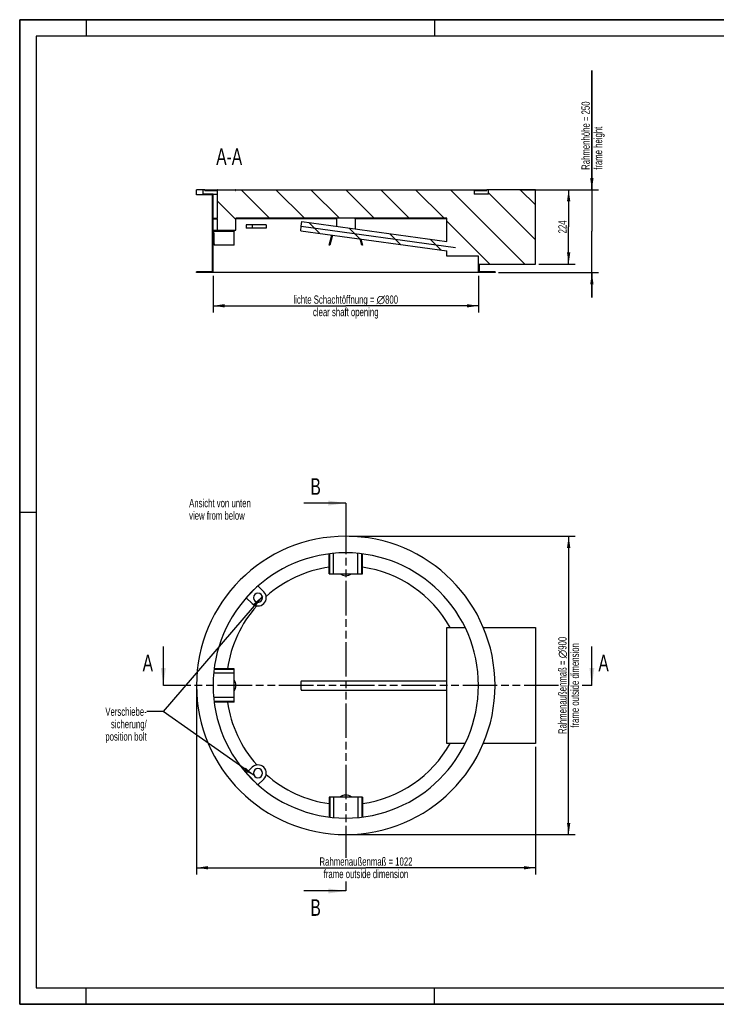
# Model space of a CAD drawing. Header units: millimetres. Extents: x 0 to 4200, y 0 to 2970.
# Tile 1 of 25: x 0 to 2100, y 0 to 2970. Entities that reach past the tile are written whole.
import ezdxf

# ---------------------------------------------------------------- set-up
doc = ezdxf.new("R2010")
doc.units = ezdxf.units.MM
doc.header["$LTSCALE"] = 231
doc.linetypes.add('PHANTOM', pattern=[0.8, 0.45, -0.05, 0.1, -0.05, 0.1, -0.05])
doc.layers.get('0').update_dxf_attribs({"linetype": 'CONTINUOUS'})
for name, color, linetype in [('005_AXIS', 7, 'CONTINUOUS'), ('050_DIMENSIONING', 7, 'CONTINUOUS'), ('053_NOTES', 7, 'CONTINUOUS'), ('_ACHSEN', 7, 'CONTINUOUS'), ('_KURVEN', 7, 'CONTINUOUS'), ('HATCHING_BL0', 7, 'CONTINUOUS'), ('HATCHING_BL1', 7, 'CONTINUOUS')]:
    doc.layers.add(name, color=color, linetype=linetype)
doc.styles.get("Standard").update_dxf_attribs({"font": 'txt', "width": 0.7})
doc.dimstyles.new('DIMSTYLE_1', dxfattribs={"dimtxt": 25, "dimasz": 35, "dimexe": 2, "dimexo": 1, "dimtad": 1, "dimtxsty": 'Standard', "dimblk": '_FILLED', "dimblk1": '_FILLED', "dimblk2": '_FILLED', "dimcen": 0.09, "dimazin": 2, "dimtp": 0.5, "dimtm": 0.5, "dimtfac": 1, "dimtofl": 0, "dimtmove": 0, "dimatfit": 3, "dimldrblk": '_FILLED', "dimfxl": 1, "dimtolj": 1, "dimarcsym": 0})
doc.dimstyles.new('DIMSTYLE_2', dxfattribs={"dimtxt": 25, "dimasz": 35, "dimexe": 2, "dimexo": 1, "dimtad": 1, "dimtxsty": 'Standard', "dimblk": '_FILLED', "dimblk1": '_FILLED', "dimblk2": '_FILLED', "dimcen": 0.09, "dimazin": 2, "dimtp": 0.8, "dimtm": 0.8, "dimtfac": 1, "dimtofl": 0, "dimtmove": 0, "dimatfit": 3, "dimldrblk": '_FILLED', "dimfxl": 1, "dimtolj": 1, "dimarcsym": 0})
doc.dimstyles.new('DIMSTYLE_3', dxfattribs={"dimtxt": 25, "dimasz": 35, "dimexe": 2, "dimexo": 1, "dimtad": 1, "dimdec": 0, "dimtxsty": 'Standard', "dimblk": '_FILLED', "dimblk1": '_FILLED', "dimblk2": '_FILLED', "dimcen": 0.09, "dimazin": 2, "dimtp": 1.2, "dimtm": 1.2, "dimtfac": 1, "dimtdec": 0, "dimtofl": 0, "dimtmove": 0, "dimatfit": 3, "dimldrblk": '_FILLED', "dimfxl": 1, "dimtolj": 1, "dimarcsym": 0})
doc.dimstyles.get("Standard").update_dxf_attribs({"dimtxt": 25, "dimasz": 35, "dimexe": 2, "dimexo": 1, "dimtad": 1, "dimtxsty": 'Standard', "dimblk": '_FILLED', "dimblk1": '_FILLED', "dimblk2": '_FILLED', "dimcen": 0.09, "dimazin": 2, "dimtol": 1, "dimtp": 0.01, "dimtm": 0.01, "dimtfac": 1, "dimtofl": 0, "dimtmove": 0, "dimatfit": 3, "dimldrblk": '_FILLED', "dimfxl": 1, "dimtolj": 1, "dimarcsym": 0})

# ---------------------------------------------------------------- blocks, each defined once
blk = doc.blocks.new('_FILLED')
at = {"color": 0, "linetype": 'ByBlock'}
blk.add_solid([(0, 0), (-1, 0.143), (-1, -0.143)], dxfattribs=at)
blk = doc.blocks.new('*D2')
at = {"layer": '050_DIMENSIONING', "color": 2, "linetype": 'Continuous', "transparency": 16777216}
for p, q in [((1564.9, 2457), (1674.9, 2457)), ((1654.9, 2457), (1654.9, 2345)), ((1654.9, 2233), (1654.9, 2345)), ((1564.9, 2233), (1674.9, 2233))]:
    blk.add_line(p, q, dxfattribs=at)
at = {"layer": '050_DIMENSIONING', "color": 2, "linetype": 'Continuous', "transparency": 16777216, "xscale": 35, "yscale": 35, "zscale": 35}
for p, rotation in [((1654.9, 2457), 90), ((1654.9, 2233), 270)]:
    blk.add_blockref('_FILLED', p, dxfattribs=dict(at, rotation=rotation))
at = {"layer": '050_DIMENSIONING', "color": 2, "linetype": 'Continuous', "transparency": 16777216, "insert": (1623.6, 2345), "char_height": 25, "width": 88.393, "attachment_point": 2, "rotation": 90, "line_spacing_factor": 0.9}
blk.add_mtext('224', dxfattribs=at)
blk = doc.blocks.new('*D3')
at = {"layer": '050_DIMENSIONING', "color": 2, "linetype": 'Continuous', "transparency": 16777216}
for p, q in [((1724.9, 2457), (1724.9, 2816.8)), ((1724.9, 2816.8), (1724.9, 2332)), ((1507.6, 2457), (1744.9, 2457)), ((1724.9, 2132), (1724.9, 2332)), ((1443, 2207), (1744.9, 2207)), ((1724.9, 2207), (1724.9, 2132))]:
    blk.add_line(p, q, dxfattribs=at)
at = {"layer": '050_DIMENSIONING', "color": 2, "linetype": 'Continuous', "transparency": 16777216, "xscale": 35, "yscale": 35, "zscale": 35}
for p, rotation in [((1724.9, 2457), 270), ((1724.9, 2207), 90)]:
    blk.add_blockref('_FILLED', p, dxfattribs=dict(at, rotation=rotation))
at = {"layer": '050_DIMENSIONING', "color": 2, "linetype": 'Continuous', "transparency": 16777216, "insert": (1693.6, 2517.1), "char_height": 25, "width": 449.464, "attachment_point": 1, "rotation": 90, "line_spacing_factor": 0.9}
blk.add_mtext('Rahmenhöhe = 250\\Pframe height', dxfattribs=at)
blk = doc.blocks.new('*D4')
at = {"layer": '050_DIMENSIONING', "color": 2, "linetype": 'Continuous', "transparency": 16777216}
for p, q in [((583, 2197), (583, 2087)), ((1383, 2197), (1383, 2087)), ((583, 2107), (983, 2107)), ((1383, 2107), (983, 2107))]:
    blk.add_line(p, q, dxfattribs=at)
at = {"layer": '050_DIMENSIONING', "color": 2, "linetype": 'Continuous', "transparency": 16777216, "xscale": 35, "yscale": 35, "zscale": 35, "rotation": 180}
blk.add_blockref('_FILLED', (583, 2107), dxfattribs=at)
at = {"layer": '050_DIMENSIONING', "color": 2, "linetype": 'Continuous', "transparency": 16777216, "xscale": 35, "yscale": 35, "zscale": 35}
blk.add_blockref('_FILLED', (1383, 2107), dxfattribs=at)
at = {"layer": '050_DIMENSIONING', "color": 2, "linetype": 'Continuous', "transparency": 16777216, "insert": (983, 2138.2), "char_height": 25, "width": 746.786, "attachment_point": 2, "line_spacing_factor": 0.9}
blk.add_mtext('lichte Schachtöffnung = \\fgdt;{\\W1.0;{\\fgdt;n}}\\ftxt;800\\Pclear shaft opening', dxfattribs=at)
blk = doc.blocks.new('*D5')
at = {"layer": '050_DIMENSIONING', "color": 2, "linetype": 'Continuous', "transparency": 16777216}
for p, q in [((533, 951.9), (533, 391.9)), ((1554.9, 776.9), (1554.9, 391.9)), ((533, 411.9), (1043.9, 411.9)), ((1554.9, 411.9), (1043.9, 411.9))]:
    blk.add_line(p, q, dxfattribs=at)
at = {"layer": '050_DIMENSIONING', "color": 2, "linetype": 'Continuous', "transparency": 16777216, "xscale": 35, "yscale": 35, "zscale": 35, "rotation": 180}
blk.add_blockref('_FILLED', (533, 411.9), dxfattribs=at)
at = {"layer": '050_DIMENSIONING', "color": 2, "linetype": 'Continuous', "transparency": 16777216, "xscale": 35, "yscale": 35, "zscale": 35}
blk.add_blockref('_FILLED', (1554.9, 411.9), dxfattribs=at)
at = {"layer": '050_DIMENSIONING', "color": 2, "linetype": 'Continuous', "transparency": 16777216, "insert": (1043.9, 443.1), "char_height": 25, "width": 602.679, "attachment_point": 2, "line_spacing_factor": 0.9}
blk.add_mtext('Rahmenaußenmaß = 1022\\Pframe outside dimension', dxfattribs=at)
blk = doc.blocks.new('*D6')
at = {"layer": '050_DIMENSIONING', "color": 2, "linetype": 'Continuous', "transparency": 16777216}
for p, q in [((993, 1411.9), (1674.9, 1411.9)), ((1654.9, 1411.9), (1654.9, 961.9)), ((1654.9, 511.9), (1654.9, 961.9)), ((993, 511.9), (1674.9, 511.9))]:
    blk.add_line(p, q, dxfattribs=at)
at = {"layer": '050_DIMENSIONING', "color": 2, "linetype": 'Continuous', "transparency": 16777216, "xscale": 35, "yscale": 35, "zscale": 35}
for p, rotation in [((1654.9, 1411.9), 90), ((1654.9, 511.9), 270)]:
    blk.add_blockref('_FILLED', p, dxfattribs=dict(at, rotation=rotation))
at = {"layer": '050_DIMENSIONING', "color": 2, "linetype": 'Continuous', "transparency": 16777216, "insert": (1623.6, 961.9), "char_height": 25, "width": 616.786, "attachment_point": 2, "rotation": 90, "line_spacing_factor": 0.9}
blk.add_mtext('Rahmenaußenmaß = \\fgdt;{\\W1.0;{\\fgdt;n}}\\ftxt;900\\Pframe outside dimension', dxfattribs=at)
blk = doc.blocks.new('XSEC_FILLED')
at = {"color": 0, "linetype": 'ByBlock'}
blk.add_solid([(0, 0), (-1, 0.143), (-1, -0.143)], dxfattribs=at)
blk = doc.blocks.new('HATCHING_BL0', base_point=(1078.9, 1020.7))
at = {"layer": 'HATCHING_BL0', "color": 7, "linetype": 'PHANTOM'}
for p, q in [((483, 961.9), (433, 961.9)), ((1624.4, 961.9), (483, 961.9)), ((1724.9, 961.9), (1695.8, 961.9))]:
    blk.add_line(p, q, dxfattribs=at)
at = {"layer": 'HATCHING_BL0', "color": 7, "linetype": 'Continuous', "char_height": 50, "width": 64.286, "attachment_point": 1, "line_spacing_factor": 0.9}
for insert in [(370.5, 1054.5), (1744.5, 1054.5)]:
    blk.add_mtext('A', dxfattribs=dict(at, insert=insert))
at = {"layer": 'HATCHING_BL0', "color": 7, "linetype": 'Continuous'}
for points in [[(433, 961.9), (433, 1079.5)], [(1724.9, 961.9), (1724.9, 1079.5)]]:
    blk.add_leader(points, dimstyle='Standard', override={"dimasz": 52.5, "dimtad": 0, "dimldrblk": 'XSEC_FILLED'}, dxfattribs=at)
blk = doc.blocks.new('HATCHING_BL1', base_point=(920, 926.9))
at = {"layer": 'HATCHING_BL1', "color": 7, "linetype": 'PHANTOM'}
for p, q in [((983, 1511.9), (983, 1461.9)), ((983, 1461.9), (983, 441.4)), ((983, 370.1), (983, 341.9))]:
    blk.add_line(p, q, dxfattribs=at)
at = {"layer": 'HATCHING_BL1', "color": 7, "linetype": 'Continuous', "char_height": 50, "width": 58.929, "attachment_point": 1, "line_spacing_factor": 0.9}
for insert in [(876.6, 1586.9), (876.6, 316.9)]:
    blk.add_mtext('B', dxfattribs=dict(at, insert=insert))
at = {"layer": 'HATCHING_BL1', "color": 7, "linetype": 'Continuous'}
for points in [[(983, 1511.9), (856.9, 1511.9)], [(983, 341.9), (856.9, 341.9)]]:
    blk.add_leader(points, dimstyle='Standard', override={"dimasz": 52.5, "dimtad": 0, "dimldrblk": 'XSEC_FILLED'}, dxfattribs=at)

msp = doc.modelspace()

# ---------------------------------------------------------------- hatches: boundary and pattern name
at = {"linetype": 'Continuous'}
h = msp.add_hatch(dxfattribs=at)
h.set_pattern_fill('ANSI31', color=2, angle=90, style=0, pattern_type=2)
h.set_pattern_definition([(135, (982.98, 2456.98), (-52.61, -52.61), [])])
edge = h.paths.add_edge_path()
edge.add_line((1382.979, 2206.978), (1382.979, 2256.978))
edge.add_line((1382.979, 2256.978), (1287.979, 2256.978))
edge.add_line((1287.979, 2256.978), (1287.979, 2272.425))
edge.add_line((847.07, 2333.109), (1287.979, 2272.425))
edge.add_line((847.07, 2333.109), (850.888, 2360.848))
edge.add_line((850.888, 2360.848), (1287.979, 2300.689))
edge.add_line((1287.979, 2300.689), (1287.979, 2370.978))
edge.add_line((1287.979, 2370.978), (651.979, 2370.978))
edge.add_line((651.979, 2334.978), (651.979, 2370.978))
edge.add_line((595.979, 2334.978), (651.979, 2334.978))
edge.add_line((595.979, 2334.978), (595.979, 2368.978))
edge.add_line((582.979, 2368.978), (595.979, 2368.978))
edge.add_line((582.979, 2334.478), (582.979, 2368.978))
edge.add_line((646.116, 2334.478), (582.979, 2334.478))
edge.add_line((646.116, 2334.478), (646.116, 2332.478))
edge.add_line((582.979, 2332.478), (646.116, 2332.478))
edge.add_line((582.979, 2206.978), (582.979, 2332.478))
edge.add_line((582.979, 2206.978), (532.979, 2206.978))
edge.add_line((532.979, 2206.978), (532.979, 2208.978))
edge.add_line((580.979, 2208.978), (532.979, 2208.978))
edge.add_line((580.979, 2208.978), (580.979, 2441.978))
edge.add_line((580.979, 2441.978), (532.979, 2441.978))
edge.add_line((532.979, 2441.978), (532.979, 2456.978))
edge.add_line((552.979, 2456.978), (532.979, 2456.978))
edge.add_line((552.979, 2443.978), (552.979, 2456.978))
edge.add_line((582.979, 2443.978), (552.979, 2443.978))
edge.add_line((582.979, 2370.978), (582.979, 2443.978))
edge.add_line((582.979, 2370.978), (595.479, 2370.978))
edge.add_line((595.479, 2454.978), (595.479, 2370.978))
edge.add_line((557.979, 2454.978), (595.479, 2454.978))
edge.add_line((557.979, 2454.978), (557.979, 2456.978))
edge.add_line((557.979, 2456.978), (595.979, 2456.978))
edge.add_line((595.979, 2454.978), (595.979, 2456.978))
edge.add_line((595.979, 2454.978), (596.979, 2454.978))
edge.add_line((596.979, 2454.978), (596.979, 2456.978))
edge.add_line((596.979, 2456.978), (650.979, 2456.978))
edge.add_line((650.979, 2454.978), (650.979, 2456.978))
edge.add_line((650.979, 2454.978), (651.979, 2454.978))
edge.add_line((651.979, 2454.978), (651.979, 2456.978))
edge.add_line((651.979, 2456.978), (1407.979, 2456.978))
edge.add_line((1407.979, 2454.978), (1407.979, 2456.978))
edge.add_line((1370.479, 2454.978), (1407.979, 2454.978))
edge.add_line((1370.479, 2454.978), (1370.479, 2443.978))
edge.add_line((1412.979, 2443.978), (1370.479, 2443.978))
edge.add_line((1412.979, 2443.978), (1412.979, 2456.978))
edge.add_line((1554.889, 2456.978), (1412.979, 2456.978))
edge.add_line((1554.889, 2232.978), (1554.889, 2456.978))
edge.add_line((1384.979, 2232.978), (1554.889, 2232.978))
edge.add_line((1384.979, 2232.978), (1384.979, 2208.978))
edge.add_line((1432.979, 2208.978), (1384.979, 2208.978))
edge.add_line((1432.979, 2208.978), (1432.979, 2206.978))
edge.add_line((1432.979, 2206.978), (1382.979, 2206.978))

# ---------------------------------------------------------------- linework, layer by layer
at = {"color": 7, "linetype": 'Continuous'}
for p, q in [((0, 2970), (4200, 2970)), ((0, 0), (0, 2970)), ((552.979, 2456.978), (532.979, 2456.978)), ((532.979, 2441.978), (532.979, 2456.978)), ((580.979, 2441.978), (532.979, 2441.978)), ((557.979, 2456.978), (552.979, 2456.978)), ((552.979, 2443.978), (552.979, 2456.978)), ((582.979, 2443.978), (552.979, 2443.978)), ((557.979, 2456.978), (582.979, 2456.978)), ((557.979, 2454.978), (557.979, 2456.978)), ((557.979, 2454.978), (595.479, 2454.978)), ((580.979, 2208.978), (580.979, 2441.978)), ((582.979, 2456.978), (595.979, 2456.978)), ((582.979, 2370.978), (582.979, 2443.978)), ((582.979, 2443.978), (595.479, 2443.978)), ((595.479, 2454.978), (595.479, 2370.978)), ((596.933, 2456.978), (595.979, 2456.978)), ((595.979, 2454.978), (595.979, 2456.978)), ((595.979, 2454.978), (596.979, 2454.978)), ((596.979, 2456.978), (596.933, 2456.978)), ((596.979, 2456.978), (623.979, 2456.978)), ((596.979, 2454.978), (596.979, 2456.978)), ((623.979, 2456.978), (650.979, 2456.978)), ((651.025, 2456.978), (650.979, 2456.978)), ((650.979, 2454.978), (650.979, 2456.978)), ((650.979, 2454.978), (651.979, 2454.978)), ((651.979, 2456.978), (651.025, 2456.978)), ((651.979, 2456.978), (982.979, 2456.978)), ((651.979, 2454.978), (651.979, 2456.978)), ((982.979, 2456.978), (1382.979, 2456.978)), ((1370.479, 2454.978), (1407.979, 2454.978)), ((1370.479, 2454.978), (1370.479, 2443.978)), ((1412.979, 2443.978), (1370.479, 2443.978)), ((1382.979, 2456.978), (1407.979, 2456.978)), ((1407.979, 2454.978), (1407.979, 2456.978)), ((1412.979, 2456.978), (1407.979, 2456.978)), ((1412.979, 2443.978), (1412.979, 2456.978)), ((1554.889, 2456.978), (1412.979, 2456.978)), ((1554.889, 2232.978), (1554.889, 2456.978)), ((582.979, 2370.978), (595.479, 2370.978)), ((582.979, 2334.478), (582.979, 2368.978)), ((582.979, 2368.978), (595.979, 2368.978)), ((595.979, 2334.978), (595.979, 2368.978)), ((1287.979, 2370.978), (651.979, 2370.978)), ((651.979, 2334.978), (651.979, 2370.978)), ((743.367, 2350.978), (743.367, 2340.978)), ((847.07, 2333.109), (848.979, 2346.978)), ((848.979, 2346.978), (850.888, 2360.848)), ((850.888, 2360.848), (1287.979, 2300.689)), ((1287.979, 2300.689), (1287.979, 2370.978)), ((646.116, 2334.478), (582.979, 2334.478)), ((582.979, 2206.978), (582.979, 2332.478)), ((582.979, 2332.478), (646.116, 2332.478)), ((595.979, 2334.978), (651.979, 2334.978)), ((646.116, 2334.478), (646.116, 2332.478)), ((646.116, 2289.478), (646.116, 2332.478)), ((847.07, 2333.109), (1287.979, 2272.425)), ((932.979, 2289.996), (941.064, 2320.172)), ((943.061, 2319.897), (934.911, 2289.478)), ((646.116, 2289.478), (585.877, 2289.478)), ((934.911, 2289.478), (932.979, 2289.996)), ((1031.047, 2289.478), (1025.953, 2308.489)), ((1028.103, 2308.193), (1032.979, 2289.996)), ((1032.979, 2289.996), (1031.047, 2289.478)), ((1287.979, 2256.978), (1287.979, 2272.425)), ((1382.979, 2256.978), (1287.979, 2256.978)), ((1382.979, 2206.978), (1382.979, 2256.978)), ((1384.979, 2232.978), (1384.979, 2208.978)), ((1384.979, 2232.978), (1554.889, 2232.978)), ((580.979, 2208.978), (532.979, 2208.978)), ((532.979, 2206.978), (532.979, 2208.978)), ((582.979, 2206.978), (532.979, 2206.978)), ((982.979, 2206.978), (582.979, 2206.978)), ((1382.979, 2206.978), (982.979, 2206.978)), ((1432.979, 2206.978), (1382.979, 2206.978)), ((1432.979, 2208.978), (1384.979, 2208.978)), ((1432.979, 2208.978), (1432.979, 2206.978)), ((932.979, 1358.676), (932.979, 1358.714)), ((932.979, 1298.714), (932.979, 1358.676)), ((934.911, 1358.918), (934.911, 1358.953)), ((934.911, 1298.714), (934.911, 1358.918)), ((946.432, 1360.147), (946.432, 1360.179)), ((946.432, 1298.714), (946.432, 1360.147)), ((1019.525, 1360.147), (1019.525, 1360.179)), ((1019.525, 1298.714), (1019.525, 1360.147)), ((1031.047, 1358.918), (1031.047, 1358.953)), ((1031.047, 1298.714), (1031.047, 1358.918)), ((1032.979, 1358.676), (1032.979, 1358.714)), ((1032.979, 1298.714), (1032.979, 1358.676)), ((932.979, 1298.714), (934.911, 1298.714)), ((934.911, 1298.714), (946.432, 1298.714)), ((946.432, 1298.714), (1019.525, 1298.714)), ((1019.525, 1298.714), (1031.047, 1298.714)), ((1031.047, 1298.714), (1032.979, 1298.714)), ((585.899, 1009.92), (585.877, 1009.92)), ((646.116, 1009.92), (585.899, 1009.92)), ((646.116, 1011.852), (586.116, 1011.852)), ((646.116, 1009.92), (646.116, 1011.852)), ((646.116, 998.398), (646.116, 1009.92)), ((584.677, 998.398), (584.652, 998.398)), ((646.116, 998.398), (584.677, 998.398)), ((646.116, 925.305), (646.116, 998.398)), ((848.979, 975.852), (1287.979, 975.852)), ((584.677, 925.305), (584.652, 925.305)), ((646.116, 925.305), (584.677, 925.305)), ((646.116, 913.784), (646.116, 925.305)), ((848.979, 947.852), (1287.979, 947.852)), ((585.899, 913.784), (585.877, 913.784)), ((646.116, 913.784), (585.899, 913.784)), ((646.116, 911.852), (586.116, 911.852)), ((646.116, 911.852), (646.116, 913.784)), ((932.979, 624.989), (932.979, 565.028)), ((934.911, 624.989), (932.979, 624.989)), ((946.432, 624.989), (934.911, 624.989)), ((934.911, 624.989), (934.911, 564.785)), ((1019.525, 624.989), (946.432, 624.989)), ((946.432, 624.989), (946.432, 563.557)), ((1031.047, 624.989), (1019.525, 624.989)), ((1019.525, 624.989), (1019.525, 563.557)), ((1032.979, 624.989), (1031.047, 624.989)), ((1031.047, 624.989), (1031.047, 564.785)), ((1032.979, 624.989), (1032.979, 565.028)), ((932.979, 565.028), (932.979, 564.989)), ((934.911, 564.785), (934.911, 564.75)), ((1031.047, 564.785), (1031.047, 564.75)), ((1032.979, 565.028), (1032.979, 564.989)), ((946.432, 563.557), (946.432, 563.525)), ((1019.525, 563.557), (1019.525, 563.525)), ((0, 0), (4200, 0))]:
    msp.add_line(p, q, dxfattribs=at)
at = {"color": 3, "linetype": 'Continuous'}
for p, q in [((0, 2970), (0, 0)), ((4200, 2970), (0, 2970)), ((200, 2970), (200, 2920)), ((1250, 2970), (1250, 2920)), ((0, 1485), (50, 1485)), ((200, 0), (200, 50)), ((1250, 0), (1250, 50)), ((4200, 0), (0, 0))]:
    msp.add_line(p, q, dxfattribs=at)
at = {"color": 5, "linetype": 'Continuous'}
for p, q in [((50, 2920), (50, 50)), ((4150, 2920), (50, 2920)), ((50, 50), (4150, 50))]:
    msp.add_line(p, q, dxfattribs=at)
at = {"color": 7, "linetype": 'Continuous'}
for radius, start, end in [(450, 90, 270), (450, 270, 90), (400, 90, 270), (400, 270, 90)]:
    msp.add_arc((982.979, 961.852), radius, start, end, dxfattribs=at)
msp.add_ellipse((982.979, 2468.871), major_axis=(0, 1492.82), ratio=0.26794919, start_param=-4.62089555, end_param=-4.59192749, dxfattribs=at)
for points, knots in [([(848.979, 975.852), (848.826, 975.852), (848.595, 975.604), (848.404, 975.221), (848.228, 974.75), (848.064, 974.164), (847.838, 973.154), (847.471, 970.832), (847.155, 966.945), (847.07, 963.638), (847.07, 961.852)], [0, 0, 0, 0, 0.03200128, 0.05847723, 0.09298047, 0.13556541, 0.18602392, 0.30896755, 0.6266621, 1, 1, 1, 1]), ([(847.07, 961.852), (847.07, 960.065), (847.155, 956.758), (847.471, 952.872), (847.838, 950.549), (848.064, 949.54), (848.228, 948.953), (848.404, 948.483), (848.595, 948.099), (848.826, 947.852), (848.979, 947.852)], [0, 0, 0, 0, 0.3733379, 0.69103245, 0.81397608, 0.86443459, 0.90701953, 0.94152277, 0.96799872, 1, 1, 1, 1])]:
    msp.add_open_spline(points, degree=3, knots=knots, dxfattribs=at)
at = {"layer": '005_AXIS', "color": 7, "linetype": 'Continuous'}
for p, q in [((954.979, 2368.978), (651.979, 2368.978)), ((683.011, 2350.978), (683.011, 2340.978)), ((700.689, 2350.978), (683.011, 2350.978)), ((704.367, 2350.978), (700.689, 2350.978)), ((718.367, 2350.978), (704.367, 2350.978)), ((732.367, 2350.978), (718.367, 2350.978)), ((743.367, 2350.978), (732.367, 2350.978)), ((954.979, 2368.978), (954.979, 2370.978)), ((954.979, 2368.978), (954.979, 2346.521)), ((1010.979, 2368.978), (1010.979, 2370.978)), ((1010.979, 2368.978), (1010.979, 2338.813)), ((700.689, 2340.978), (683.011, 2340.978)), ((704.367, 2340.978), (700.689, 2340.978)), ((718.367, 2340.978), (704.367, 2340.978)), ((732.367, 2340.978), (718.367, 2340.978)), ((743.367, 2340.978), (732.367, 2340.978)), ((718.367, 1261.819), (683.448, 1226.901)), ((736.044, 1244.142), (718.367, 1261.819)), ((683.011, 1226.464), (683.039, 1226.436)), ((683.039, 1226.436), (700.689, 1208.786)), ((700.689, 714.917), (683.039, 697.267)), ((683.039, 697.267), (683.011, 697.24)), ((683.448, 696.803), (718.367, 661.884)), ((718.367, 661.884), (736.044, 679.562))]:
    msp.add_line(p, q, dxfattribs=at)
at = {"layer": '005_AXIS', "color": 9, "linetype": 'Continuous'}
msp.add_line((700.689, 2350.978), (700.689, 2340.978), dxfattribs=at)
at = {"layer": '005_AXIS', "color": 7, "linetype": 'Continuous'}
for centre, radius, start, end in [((982.979, 961.852), 360, 97.98408, 131.794798), ((982.979, 1320.852), 28, 232.257989, 307.742011), ((718.367, 1226.464), 25, 225, 45), ((718.367, 1226.464), 14, 90, 270), ((718.367, 1226.464), 14, 270, 90), ((982.979, 961.852), 360, 138.205202, 172.01592), ((982.979, 961.852), 360, 187.98408, 221.794798), ((718.367, 697.24), 25, 315, 135), ((718.367, 697.24), 14, 90, 270), ((718.367, 697.24), 14, 270, 90), ((982.979, 961.852), 360, 228.205202, 262.01592), ((982.979, 602.852), 28, 52.257989, 127.742011)]:
    msp.add_arc(centre, radius, start, end, dxfattribs=at)
at = {"layer": '_ACHSEN', "color": 7, "linetype": 'Continuous'}
for p, q in [((1287.979, 2368.978), (1010.979, 2368.978)), ((1287.979, 1136.852), (1342.637, 1136.852)), ((1287.979, 786.852), (1287.979, 1136.852)), ((1342.637, 1136.852), (1342.666, 1136.852)), ((1397.523, 1136.852), (1554.889, 1136.852)), ((1554.889, 1136.852), (1554.889, 786.852)), ((1342.637, 786.852), (1287.979, 786.852)), ((1342.666, 786.852), (1342.637, 786.852)), ((1554.889, 786.852), (1397.523, 786.852))]:
    msp.add_line(p, q, dxfattribs=at)
for centre, radius, start, end in [((982.979, 961.852), 360, 29.085295, 82.015884), ((623.979, 961.852), 28, 322.257989, 37.742011), ((982.979, 961.852), 360, 277.984116, 330.914705)]:
    msp.add_arc(centre, radius, start, end, dxfattribs=at)
at = {"layer": '_KURVEN', "color": 4, "linetype": 'Continuous'}
msp.add_line((848.979, 2346.978), (1313.979, 2282.978), dxfattribs=at)

# ---------------------------------------------------------------- block references
at = {"layer": 'HATCHING_BL0'}
msp.add_blockref('HATCHING_BL0', (1078.934, 1020.692), dxfattribs=at)
at = {"layer": 'HATCHING_BL1'}
msp.add_blockref('HATCHING_BL1', (919.956, 926.852), dxfattribs=at)

# ---------------------------------------------------------------- texts
at = {"layer": '053_NOTES', "color": 2, "linetype": 'Continuous', "line_spacing_factor": 0.9}
for s, insert, char_height, width, attachment_point in [('A-A', (670.5, 2581.978), 50, 182.14286, 3), ('Ansicht von unten\\Pview from below', (510.757, 1524.352), 25, 452.67857, 1), ('Verschiebe-\\Psicherung/\\Pposition bolt', (382.979, 895.264), 25, 325, 3)]:
    msp.add_mtext(s, dxfattribs=dict(at, insert=insert, char_height=char_height, width=width, attachment_point=attachment_point))

# ---------------------------------------------------------------- dimensions: what is measured, and where the dimension line sits
at = {"layer": '050_DIMENSIONING', "color": 2, "linetype": 'Continuous'}
for base, p1, p2, angle, text, dimstyle, picture, middle in [((1724.889, 2456.978), (1441.979, 2206.978), (1506.566, 2456.978), 90, 'Rahmenhöhe = <>\\Pframe height', 'DIMSTYLE_1', '*D3', (1724.889, 2666.958)), ((1654.889, 511.852), (991.979, 1411.852), (991.979, 511.852), 270, 'Rahmenaußenmaß = %%c<>\\Pframe outside dimension', 'DIMSTYLE_2', '*D6', (1654.889, 961.852)), ((532.979, 411.852), (1554.889, 777.852), (532.979, 952.852), 180, 'Rahmenaußenmaß = <>\\Pframe outside dimension', 'DIMSTYLE_3', '*D5', (1043.934, 411.852))]:
    dim = msp.add_linear_dim(base=base, p1=p1, p2=p2, angle=angle, text=text, dimstyle=dimstyle, dxfattribs=at)
    dim.commit()
    dim.dimension.update_dxf_attribs({"geometry": picture, "text_midpoint": middle, "dimtype": 160})
dim = msp.add_linear_dim(base=(1654.889, 2232.978), p1=(1563.889, 2456.978), p2=(1563.889, 2232.978), angle=270, dimstyle='DIMSTYLE_1', dxfattribs=at)
dim.commit()
dim.dimension.update_dxf_attribs({"geometry": '*D2', "text_midpoint": (1654.889, 2341.407), "dimtype": 160})
dim = msp.add_linear_dim(base=(1382.979, 2106.978), p1=(582.979, 2197.978), p2=(1382.979, 2197.978), text='lichte Schachtöffnung = %%c<>\\Pclear shaft opening', dimstyle='DIMSTYLE_2', dxfattribs=at)
dim.commit()
dim.dimension.update_dxf_attribs({"geometry": '*D4', "text_midpoint": (982.979, 2106.978), "dimtype": 160})

# ---------------------------------------------------------------- leaders
at = {"layer": '053_NOTES', "color": 2, "linetype": 'Continuous', "annotation_type": 0, "has_hookline": 1, "hookline_direction": 1, "text_width": 189.925}
for points in [[(731.505, 1231.299), (432.979, 882.764), (382.979, 882.764)], [(706.395, 689.982), (432.979, 882.764), (382.979, 882.764)]]:
    msp.add_leader(points, dimstyle='Standard', override={"dimtad": 0}, dxfattribs=at)

doc.saveas('drawing.dxf')
